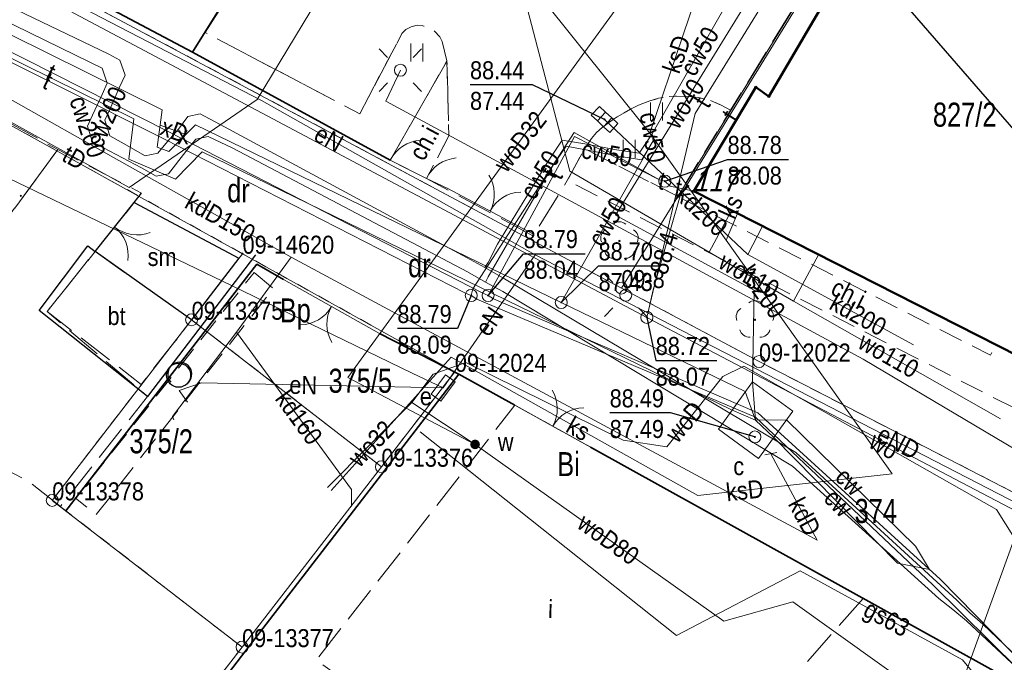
# Model space of a CAD drawing. Header units: metres. Extents: x 5550680 to 5557791, y 5952678 to 5961317.
# Tile 7 of 16: x 5551017 to 5551058, y 5960637 to 5960664. Entities that reach past the tile are written whole.
import ezdxf
from ezdxf import colors
from ezdxf.entities.mleader import LeaderData, LeaderLine
from ezdxf.enums import TextEntityAlignment as Align
from ezdxf.math import Vec2, Vec3

# ---------------------------------------------------------------- set-up
doc = ezdxf.new("R2010")
doc.units = ezdxf.units.M
doc.header["$MEASUREMENT"] = 0
doc.set_wipeout_variables(frame=1)
for name, pattern in [('0.5_0.5', [1, 0.5, -0.5]), ('1.0_0.5', [1.5, 1, -0.5]), ('1.5_0.5', [2, 1.5, -0.5]), ('219-500', [0]), ('otob_500', [0]), ('otof_500', [0])]:
    doc.linetypes.add(name, pattern=pattern)
doc.layers.get('0').update_dxf_attribs({"color": 2, "linetype": 'CONTINUOUS', "lineweight": 5})
for name, color, linetype in [('#PUNKTY', 7, 'CONTINUOUS'), ('202-punkt graniczny', 7, 'CONTINUOUS'), ('202-punkt graniczny-Atr103', 7, 'CONTINUOUS'), ('203-punkt graniczny', 7, 'CONTINUOUS'), ('203-punkt graniczny-Atr103', 7, 'CONTINUOUS'), ('210-oznaczenie konturu użytku gruntowego', 7, 'CONTINUOUS'), ('211-numer działki ewidencyjnej', 7, 'CONTINUOUS'), ('218-kontur użytku gruntowego', 7, 'CONTINUOUS'), ('219-działka ewidencyjna', 7, 'CONTINUOUS'), ('312-budynek ewidencyjny', 7, 'CONTINUOUS'), ('brama', 7, 'CONTINUOUS'), ('chodnik', 7, 'CONTINUOUS'), ('chodnik-Atr17', 7, 'CONTINUOUS'), ('drzewo liściaste', 7, 'CONTINUOUS'), ('furtka', 7, 'CONTINUOUS'), ('komora podziemna', 7, 'CONTINUOUS'), ('kratka ściekowa', 7, 'CONTINUOUS'), ('krawężnik', 7, 'CONTINUOUS'), ('latarnia', 7, 'CONTINUOUS'), ('obszar utwardzony', 7, 'CONTINUOUS'), ('obszar utwardzony-Atr17', 7, 'CONTINUOUS'), ('ogrodzenie trwałe', 7, 'CONTINUOUS'), ('pikieta naturalna', 7, 'CONTINUOUS'), ('przewód ciepłowniczy', 7, 'CONTINUOUS'), ('przewód ciepłowniczy-Atr1', 7, 'CONTINUOUS'), ('przewód elektroenergetyczny podziemny', 7, 'CONTINUOUS'), ('przewód elektroenergetyczny podziemny-Atr1', 7, 'CONTINUOUS'), ('przewód gazowy', 7, 'CONTINUOUS'), ('przewód gazowy-Atr1', 7, 'CONTINUOUS'), ('przewód kanalizacyjny', 7, 'CONTINUOUS'), ('przewód kanalizacyjny-Atr1', 7, 'CONTINUOUS'), ('przewód niezidentyfikowany', 7, 'CONTINUOUS'), ('przewód niezidentyfikowany-Atr1', 7, 'CONTINUOUS'), ('przewód niezidentyfikowany-Atr17', 7, 'CONTINUOUS'), ('przewód telekomunikacyjny podziemny', 7, 'CONTINUOUS'), ('przewód telekomunikacyjny podziemny-Atr1', 7, 'CONTINUOUS'), ('przewód wodociągowy', 7, 'CONTINUOUS'), ('przewód wodociągowy-Atr1', 7, 'CONTINUOUS'), ('Punkt budynku', 7, 'CONTINUOUS'), ('Punkt budynku-Atr103', 7, 'CONTINUOUS'), ('punkt zmiany cech lub źródła danych o położeniu przewodu (sieć kanalizacyjna)', 7, 'CONTINUOUS'), ('rzedna', 7, 'CONTINUOUS'), ('rzedna-Atr2', 7, 'CONTINUOUS'), ('rzedna-Atr3', 7, 'CONTINUOUS'), ('szafa elektroenergetyczna lub kontener', 7, 'CONTINUOUS'), ('szafa elektroenergetyczna lub kontener-Atr17', 7, 'CONTINUOUS'), ('trawnik', 7, 'CONTINUOUS'), ('właz do komory lub kanału - okrągły', 7, 'CONTINUOUS'), ('właz do komory lub kanału - okrągły-Atr17', 7, 'CONTINUOUS'), ('zadrzewienie  zakrzewienie', 7, 'CONTINUOUS'), ('zasuwa lub zawór', 7, 'CONTINUOUS'), ('zasuwa lub zawór-Atr17', 7, 'CONTINUOUS'), ('śmietnik', 7, 'CONTINUOUS'), ('śmietnik-Atr17', 7, 'CONTINUOUS')]:
    doc.layers.add(name, color=color, linetype=linetype)
doc.layers.add('_drenaż', color=6, linetype='1.0_0.5', lineweight=50)
doc.styles.get("Standard").update_dxf_attribs({"font": 'Working1250', "width": 0.75})
doc.linetypes.add('902-500', pattern='A,3.75,0,[1,ksztalty.shx,S=0.5,R=0,X=0,Y=0],3.75', length=7.5)

# ---------------------------------------------------------------- blocks, each defined once
blk = doc.blocks.new('202')
at = {"color": 0, "linetype": 'Continuous', "lineweight": 0}
blk.add_circle((0, 0), 0.25, dxfattribs=at)
blk = doc.blocks.new('203')
at = {"linetype": 'Continuous', "lineweight": 0}
h = blk.add_hatch(color=0, dxfattribs=at)
edge = h.paths.add_edge_path()
edge.add_arc((0, 0), 0.045, 0, 360)
blk = doc.blocks.new('PUNKTBUD')
at = {"color": 0}
blk.add_circle((0, 0), 0.045, dxfattribs=at)
blk = doc.blocks.new('PW01')
at = {"linetype": 'Continuous', "lineweight": 13}
h = blk.add_hatch(color=0, dxfattribs=at)
edge = h.paths.add_edge_path()
edge.add_arc((0, 0), 0.045, 0, 360)
blk = doc.blocks.new('SM01')
at = {"color": 0, "linetype": 'Continuous', "lineweight": 13}
for p, q in [((-0.53, 0.531), (-0.883, 0.884)), ((0.531, 0.531), (0.884, 0.884)), ((-0.53, -0.53), (-0.883, -0.883)), ((0.531, -0.53), (0.884, -0.883))]:
    blk.add_line(p, q, dxfattribs=at)
blk.add_circle((0, 0), 0.25, dxfattribs=at)
blk = doc.blocks.new('US18')
at = {"color": 0, "linetype": 'Continuous', "lineweight": 13}
for p, q in [((-0.5, -0.25), (-0.5, 0.25)), ((-0.5, 0.25), (0.5, 0.25)), ((0.5, -0.25), (0.5, 0.25)), ((-0.5, -0.25), (0.5, -0.25))]:
    blk.add_line(p, q, dxfattribs=at)
blk = doc.blocks.new('US15')
at = {"color": 0, "linetype": 'Continuous', "lineweight": 13}
blk.add_circle((0, 0), 0.25, dxfattribs=at)
blk = doc.blocks.new('US25')
at = {"linetype": 'Continuous', "lineweight": 0}
h = blk.add_hatch(color=0, dxfattribs=at)
edge = h.paths.add_edge_path()
edge.add_arc((0, 0), 0.2, 0, 360)
blk = doc.blocks.new('US05')
at = {"color": 0, "linetype": 'Continuous', "lineweight": 13}
for p, q in [((-0.525, -0.25), (-0.525, 0.25)), ((-0.525, 0.25), (-0.175, 0.25)), ((-0.175, -0.25), (-0.175, 0.25)), ((-0.175, 0.25), (0.175, 0.25)), ((0.175, -0.25), (0.175, 0.25)), ((0.175, 0.25), (0.525, 0.25)), ((0.525, -0.25), (0.525, 0.25)), ((-0.525, -0.25), (-0.175, -0.25)), ((-0.175, -0.25), (0.175, -0.25)), ((0.175, -0.25), (0.525, -0.25))]:
    blk.add_line(p, q, dxfattribs=at)
blk = doc.blocks.new('OP021')
at = {"linetype": 'Continuous', "lineweight": 13}
h = blk.add_hatch(color=0, dxfattribs=at)
edge = h.paths.add_edge_path()
edge.add_arc((0, 0), 0.05, 0, 360)
at = {"color": 0, "linetype": 'Continuous', "lineweight": 13}
for centre, start, end in [((-0.38, 0.124), 121.308, 202.548), ((0, 0.4), 49.272, 130.728), ((0.38, 0.124), 337.452, 58.692), ((-0.235, -0.324), 193.221, 274.871), ((0.235, -0.324), 265.129, 346.779)]:
    blk.add_arc(centre, 0.4, start, end, dxfattribs=at)
blk = doc.blocks.new('US22')
at = {"color": 0, "linetype": 'Continuous', "lineweight": 13}
blk.add_circle((0, 0), 0.25, dxfattribs=at)
blk = doc.blocks.new('XX_01')
at = {"color": 0, "linetype": 'Continuous', "lineweight": 13}
blk.add_line((0, -0.25), (0, 0.25), dxfattribs=at)
blk = doc.blocks.new('OK04')
at = {"color": 0, "linetype": 'Continuous', "lineweight": 0}
blk.add_arc((1.5, 0.001), 1.5, 120, 180, dxfattribs=at)
blk = doc.blocks.new('OK02')
at = {"color": 0, "linetype": 'Continuous', "lineweight": 0}
for centre, start, end in [((-1.5, 0), 0, 60), ((1.5, 0), 120, 180)]:
    blk.add_arc(centre, 1.5, start, end, dxfattribs=at)
blk = doc.blocks.new('TU04')
at = {"color": 0, "linetype": 'Continuous', "lineweight": 13}
for p, q in [((0, 0), (0, 0.75)), ((0.5, 0), (0.5, 0.75))]:
    blk.add_line(p, q, dxfattribs=at)
blk = doc.blocks.new('OTZK1')
at = {"color": 0, "linetype": 'Continuous'}
blk.add_circle((0, 0), 0.5, dxfattribs=at)
blk = doc.blocks.new('OTZK2')
at = {"color": 0, "linetype": 'Continuous'}
blk.add_arc((0, 0), 0.5, 318.85, 221.162, dxfattribs=at)

msp = doc.modelspace()

# ---------------------------------------------------------------- linework, layer by layer
at = {"layer": '218-kontur użytku gruntowego', "color": 252, "linetype": '0.5_0.5', "lineweight": 18, "flags": 128}
for points in [[(5551042.01, 5960652.41), (5551000.77, 5960674.45)], [(5551026.24, 5960653.84), (5550997.35, 5960669.86)], [(5551026.24, 5960653.84), (5551024.12, 5960651.09)], [(5551035.08, 5960648.92), (5551026.24, 5960653.84)], [(5551047.74, 5960649.35), (5551042.01, 5960652.41)], [(5551018.32, 5960643.57), (5551024.12, 5960651.09)], [(5551024.12, 5960651.09), (5551032.02, 5960644.97)], [(5551069.89, 5960637.95), (5551047.74, 5960649.35)], [(5551032.02, 5960644.97), (5551035.08, 5960648.92)], [(5551035.08, 5960648.92), (5551067.82, 5960630.75)], [(5551026.22, 5960637.46), (5551018.32, 5960643.57)], [(5550994.17, 5960595.97), (5551026.22, 5960637.46)]]:
    msp.add_lwpolyline(points, dxfattribs=at)
at = {"layer": '219-działka ewidencyjna', "color": 252, "linetype": '219-500', "lineweight": 18, "flags": 128}
for points in [[(5551000.77, 5960674.45), (5551042.01, 5960652.41)], [(5551026.24, 5960653.84), (5550997.35, 5960669.86)], [(5551042.01, 5960652.41), (5551051.26, 5960667.43)], [(5551026.24, 5960653.84), (5551024.12, 5960651.09)], [(5551035.08, 5960648.92), (5551026.24, 5960653.84)], [(5551047.74, 5960649.35), (5551042.01, 5960652.41)], [(5551024.12, 5960651.09), (5551018.32, 5960643.57)], [(5551032.02, 5960644.97), (5551024.12, 5960651.09)], [(5551069.89, 5960637.95), (5551047.74, 5960649.35)], [(5551035.08, 5960648.92), (5551032.02, 5960644.97)], [(5551067.82, 5960630.75), (5551035.08, 5960648.92)], [(5551032.02, 5960644.97), (5551026.22, 5960637.46)], [(5551026.22, 5960637.46), (5551018.32, 5960643.57)], [(5551026.22, 5960637.46), (5550994.17, 5960595.97)]]:
    msp.add_lwpolyline(points, dxfattribs=at)
at = {"layer": '312-budynek ewidencyjny', "color": 252, "linetype": 'Continuous', "lineweight": 50, "flags": 128}
for points in [[(5551048.15, 5960660.39), (5551052.01, 5960666.97)], [(5551045.02, 5960656.44), (5551047.61, 5960660.77)], [(5551047.61, 5960660.77), (5551048.15, 5960660.39)], [(5551062.75, 5960647.44), (5551045.02, 5960656.44)]]:
    msp.add_lwpolyline(points, dxfattribs=at)
at = {"layer": 'brama', "color": 252, "linetype": 'otob_500', "lineweight": 18, "flags": 128}
for points in [[(5551034.79, 5960656.55), (5551038.3, 5960654.68)], [(5551021.73, 5960655.97), (5551020.1, 5960653.93)], [(5551031.94, 5960650.52), (5551027.94, 5960652.77)], [(5551037.58, 5960647.53), (5551040.73, 5960645.78)]]:
    msp.add_lwpolyline(points, dxfattribs=at)
at = {"layer": 'chodnik', "color": 252, "linetype": '1.0_0.5', "lineweight": 18, "flags": 128}
for points in [[(5551034.75, 5960661.87), (5551034.83, 5960658.75), (5551033.9, 5960656.97), (5551032.39, 5960657.74)], [(5551057.59, 5960650.06), (5551062.22, 5960647.71), (5551061.32, 5960645.91), (5551039.76, 5960656.89), (5551040.48, 5960658.21), (5551044.35, 5960656.23), (5551057.38, 5960649.61)]]:
    msp.add_lwpolyline(points, close=True, dxfattribs=at)
at = {"layer": 'furtka', "color": 252, "linetype": 'otof_500', "lineweight": 18, "flags": 128}
for points in [[(5551032.39, 5960657.74), (5551033.9, 5960656.97)], [(5551033.9, 5960656.97), (5551034.79, 5960656.55)]]:
    msp.add_lwpolyline(points, dxfattribs=at)
at = {"layer": 'komora podziemna', "color": 252, "linetype": 'Continuous', "lineweight": 18, "flags": 128}
msp.add_lwpolyline([(5551046.05, 5960646.53), (5551047.47, 5960648.5), (5551049.15, 5960647.29), (5551047.72, 5960645.32)], close=True, dxfattribs=at)
at = {"layer": 'krawężnik', "color": 252, "linetype": 'Continuous', "lineweight": 25, "flags": 128}
msp.add_lwpolyline([(5551026.78, 5960653.79), (5551022.29, 5960647.9), (5551017.77, 5960651.47), (5551019.8, 5960654.17), (5551020.1, 5960653.93), (5551021.73, 5960655.97), (5551022.03, 5960656.36)], dxfattribs=at)
at = {"layer": 'obszar utwardzony', "color": 252, "linetype": '1.5_0.5', "lineweight": 18, "flags": 128}
for points in [[(5551047.93, 5960669.44), (5551051.26, 5960667.43), (5551046.55, 5960659.82), (5551046.17, 5960660.03), (5551045.71, 5960660.22), (5551045.23, 5960660.34), (5551044.8, 5960660.38), (5551044.3, 5960660.4), (5551043.99, 5960660.38), (5551043.56, 5960660.31), (5551043.2, 5960660.21), (5551042.72, 5960660.02), (5551042.39, 5960659.86), (5551041.84, 5960659.54), (5551041.62, 5960659.4), (5551041.21, 5960659.1), (5551040.97, 5960658.88), (5551040.76, 5960658.64), (5551040.48, 5960658.21), (5551039.76, 5960656.89), (5551038.34, 5960654.58), (5551033.9, 5960656.97), (5551034.83, 5960658.75), (5551034.75, 5960661.87), (5551034.55, 5960662.67), (5551034.45, 5960662.87), (5551034.23, 5960663.11), (5551034.04, 5960663.23), (5551033.74, 5960663.33), (5551033.51, 5960663.35), (5551033.26, 5960663.29), (5551033.04, 5960663.17), (5551032.88, 5960663.02), (5551031.12, 5960659.66), (5551024.69, 5960663.05), (5551028.71, 5960669.45), (5551030.19, 5960671.86), (5551031.08, 5960673.26), (5551032.82, 5960672.2), (5551033.46, 5960671.96), (5551033.75, 5960671.96), (5551034.04, 5960672.04), (5551034.29, 5960672.16), (5551034.57, 5960672.43), (5551036.06, 5960675), (5551036.76, 5960676.03), (5551044.58, 5960671.4), (5551043.95, 5960670.23), (5551047.21, 5960668.24)], [(5551000.64, 5960668.09), (5551018.55, 5960658.18), (5551014.89, 5960653.2), (5551011.68, 5960655.53), (5550998.5, 5960665.25)], [(5551018.66, 5960643.32), (5551017.35, 5960644.35), (5551016.18, 5960644.96), (5551015.16, 5960645.01), (5551014.97, 5960644.82), (5551006.09, 5960632.98), (5551004.37, 5960630.7), (5551004.18, 5960630.24), (5551004.48, 5960629.52), (5551005.1, 5960628.84), (5551005.57, 5960628.42), (5551007.59, 5960626.9), (5550970.8, 5960578.45), (5550968.12, 5960580.46), (5550966.61, 5960580.88), (5550965.52, 5960580.7), (5550964.73, 5960580), (5550960.82, 5960574.77), (5550960.42, 5960573.62), (5550959.92, 5960572.55), (5550953.7, 5960575.35), (5550957.04, 5960577.06), (5550958.18, 5960578.1), (5550961.34, 5960582.43), (5550965.35, 5960587.62), (5550970.22, 5960594.1), (5550971.51, 5960595.86), (5550972.18, 5960596.72), (5550982.53, 5960610.38), (5550983.7, 5960611.98), (5550984.36, 5960612.86), (5550994.67, 5960626.58), (5550995.99, 5960628.28), (5550996.22, 5960628.51), (5550996.62, 5960629.11), (5550996.9, 5960629.45), (5551007.25, 5960643.1), (5551008.52, 5960644.76), (5551009.24, 5960645.65), (5551011.48, 5960648.61), (5551012.35, 5960649.75), (5551014.89, 5960653.2), (5551018.55, 5960658.18), (5551022.03, 5960656.36), (5551021.73, 5960655.97), (5551020.1, 5960653.93), (5551018.1, 5960651.43), (5551022.29, 5960647.9)], [(5551020.1, 5960653.93), (5551024.12, 5960651.09), (5551022.02, 5960648.4), (5551018.1, 5960651.43)], [(5551052.07, 5960639.49), (5551048.83, 5960635.81), (5551042.31, 5960626.76), (5551039.18, 5960629.29), (5551033.37, 5960633.9), (5551026.09, 5960628.09), (5551020.21, 5960620.41), (5551016.43, 5960615.79), (5551021.93, 5960611.4), (5551024.49, 5960609.51), (5551012, 5960592.68), (5551014.87, 5960587.94), (5551002.85, 5960597.47), (5551015.87, 5960614.34), (5551014.47, 5960615.42), (5551019.36, 5960621.69), (5551024.91, 5960629.19), (5551032.31, 5960634.79), (5551029.31, 5960636.92), (5551037.58, 5960647.53), (5551040.73, 5960645.78)]]:
    msp.add_lwpolyline(points, close=True, dxfattribs=at)
at = {"layer": 'ogrodzenie trwałe', "color": 252, "linetype": '902-500', "lineweight": 35, "flags": 128}
for points in [[(5551024.15, 5960662.23), (5551017.52, 5960665.75), (5551006.03, 5960671.93), (5551000.42, 5960674.91), (5551001.82, 5960677.03), (5551006.36, 5960684.44), (5551010.69, 5960691.71)], [(5551031.08, 5960673.26), (5551026.14, 5960665.42), (5551024.15, 5960662.23)], [(5551024.15, 5960662.23), (5551032.39, 5960657.74)], [(5551027.94, 5960652.77), (5551026.84, 5960653.4), (5551018.88, 5960643.14)], [(5551031.94, 5960650.52), (5551035.24, 5960648.83)], [(5551037.58, 5960647.53), (5551035.24, 5960648.83), (5551026.2, 5960637.08), (5551021.04, 5960630.34), (5551018.3, 5960626.85), (5551011.14, 5960617.57)], [(5551078.08, 5960624.67), (5551067.82, 5960630.75), (5551040.73, 5960645.78)]]:
    msp.add_lwpolyline(points, dxfattribs=at)
at = {"layer": 'przewód ciepłowniczy', "color": 252, "linetype": 'Continuous', "lineweight": 18, "flags": 128}
for points in [[(5551047.6, 5960646.91), (5551046.56, 5960647.35), (5551024.56, 5960658.08), (5551023.45, 5960656.94), (5551021.51, 5960657.78), (5551021.71, 5960659.45), (5550995.62, 5960672.35), (5550980.38, 5960679.81), (5550973.39, 5960683.39), (5550973.17, 5960684.2)], [(5550973.17, 5960684.2), (5550973.85, 5960684.15), (5551022.9, 5960659.83), (5551022.69, 5960658.28), (5551023.17, 5960658.1), (5551024.28, 5960659.21), (5551039.51, 5960651.81), (5551047.16, 5960648.1), (5551047.6, 5960646.91)], [(5551049, 5960668.79), (5551043.29, 5960658.83)], [(5551061.19, 5960634.47), (5551057.06, 5960638.41), (5551056.51, 5960638.89), (5551055.97, 5960639.41), (5551049.27, 5960645.56), (5551037.08, 5960652.84), (5551036.33, 5960653.26), (5551035.56, 5960653.68), (5551025.49, 5960659.12), (5551024.48, 5960659.66), (5551023.96, 5960659.55), (5551023.58, 5960659.03), (5551023.12, 5960658.51), (5551022.71, 5960658.02), (5551022.19, 5960657.91), (5551021.18, 5960658.48), (5551020.71, 5960658.75), (5551020.51, 5960659.4), (5551020.71, 5960659.85), (5551021.11, 5960660.75), (5551021.35, 5960661.27), (5551021.13, 5960661.9), (5551020.68, 5960662.15), (5551009.85, 5960667.35)], [(5551009.11, 5960667.09), (5551019.91, 5960661.8), (5551020.39, 5960661.57), (5551020.61, 5960660.94), (5551020.4, 5960660.47), (5551020, 5960659.61), (5551019.78, 5960659.15), (5551020, 5960658.49), (5551020.45, 5960658.25), (5551022.03, 5960657.41), (5551022.64, 5960657.07), (5551023.16, 5960657.17), (5551023.88, 5960658.09), (5551024.3, 5960658.61), (5551024.81, 5960658.72), (5551025.83, 5960658.24), (5551035.61, 5960653.08), (5551036.36, 5960652.66), (5551037.08, 5960652.26), (5551049.14, 5960645), (5551055.23, 5960639.49), (5551055.81, 5960639.02), (5551056.38, 5960638.55), (5551060.76, 5960634.46)], [(5551043.29, 5960658.83), (5551042.75, 5960658.02), (5551041.8, 5960658.17), (5551040.49, 5960658.41), (5551039.54, 5960658.57), (5551038.99, 5960657.74), (5551036.86, 5960654.24), (5551036.46, 5960653.47), (5551036.33, 5960653.26)], [(5551036.36, 5960652.66), (5551036.47, 5960652.88), (5551036.92, 5960653.67), (5551039.14, 5960657.49), (5551039.71, 5960658.32), (5551040.68, 5960658.14), (5551041.8, 5960657.92), (5551042.86, 5960657.75), (5551043.34, 5960658.54)], [(5551043.34, 5960658.54), (5551039.51, 5960651.81)], [(5551043.29, 5960658.83), (5551043.34, 5960658.54)], [(5551047.6, 5960646.91), (5551048.89, 5960646.93), (5551054.25, 5960641.66), (5551054.83, 5960640.69)], [(5551047.6, 5960646.91), (5551048.36, 5960646.19), (5551053.5, 5960640.96), (5551054.83, 5960640.69)]]:
    msp.add_lwpolyline(points, dxfattribs=at)
at = {"layer": 'przewód elektroenergetyczny podziemny', "color": 252, "linetype": 'Continuous', "lineweight": 18, "flags": 128}
for points in [[(5551032.81, 5960661.48), (5551032.2, 5960660.19), (5551052.08, 5960649.45), (5551067.37, 5960640.37), (5551075.31, 5960635.66), (5551079.81, 5960642.66), (5551088.79, 5960658.04), (5551089.95, 5960659.03), (5551091.32, 5960661.27), (5551096.88, 5960658.14), (5551104.04, 5960670.48), (5551102.53, 5960677.03), (5551099.83, 5960687.39), (5551094.68, 5960690.58)], [(5550986.92, 5960674.34), (5550994.47, 5960668.78), (5550997.26, 5960666.82), (5551000.69, 5960665.64), (5551006.52, 5960662.14), (5551010.94, 5960659.65), (5551025.78, 5960652.51), (5551033.3, 5960648.87), (5551034.59, 5960648.25)], [(5551038.42, 5960653.8), (5551027.03, 5960660.22), (5551017.62, 5960665.1), (5551000.64, 5960674.22)], [(5551038.42, 5960653.8), (5551034.59, 5960648.25)], [(5551038.42, 5960653.8), (5551068.23, 5960638.41), (5551068.72, 5960638.32)], [(5551023.95, 5960647.66), (5551023.6, 5960648.15), (5551024.53, 5960648.46), (5551034.59, 5960648.25)]]:
    msp.add_lwpolyline(points, dxfattribs=at)
at = {"layer": 'przewód gazowy', "color": 252, "linetype": 'Continuous', "lineweight": 18, "flags": 128}
msp.add_lwpolyline([(5551033.64, 5960646.43), (5551044.31, 5960637.95), (5551049.45, 5960640.64), (5551056.21, 5960636.93), (5551061.42, 5960630.64)], dxfattribs=at)
at = {"layer": 'przewód kanalizacyjny', "color": 252, "linetype": 'Continuous', "lineweight": 18, "flags": 128}
for points in [[(5551050.16, 5960641.92), (5551049.7, 5960642.16), (5551028.26, 5960653.7), (5551020.87, 5960657.84), (5551004.14, 5960667.29), (5551003.88, 5960667.45)], [(5551043.2, 5960658.86), (5551045.94, 5960666.98)], [(5551053.28, 5960644.67), (5551046.37, 5960654.4), (5551043.2, 5960658.86), (5551037.09, 5960666.49)], [(5551047.27, 5960653.81), (5551041.31, 5960659.43)], [(5551046.84, 5960655.51), (5551046.37, 5960654.4)], [(5551047.88, 5960654.99), (5551047.27, 5960653.81)], [(5551025.99, 5960650.58), (5551028.26, 5960653.7)], [(5551054.17, 5960650.04), (5551047.27, 5960653.81)], [(5551023.38, 5960646.92), (5551023.32, 5960647.06), (5551025.99, 5960650.58)], [(5551030.78, 5960643.32), (5551030.78, 5960644.02), (5551025.99, 5960650.58)], [(5551029.93, 5960643.98), (5551034.93, 5960649.53), (5551045.19, 5960643.77)], [(5551050.16, 5960641.92), (5551048.23, 5960645.51)], [(5551053.28, 5960644.67), (5551045.19, 5960643.77)]]:
    msp.add_lwpolyline(points, dxfattribs=at)
at = {"layer": 'przewód niezidentyfikowany', "color": 252, "linetype": 'Continuous', "lineweight": 18, "flags": 128}
msp.add_lwpolyline([(5551022.81, 5960659.19), (5551023.88, 5960658.81)], dxfattribs=at)
at = {"layer": 'przewód telekomunikacyjny podziemny', "color": 252, "linetype": 'Continuous', "lineweight": 18, "flags": 128}
for points in [[(5551036.66, 5960676.49), (5551026.85, 5960660.26), (5551021.52, 5960656.59), (5551007.41, 5960664.39), (5550994.89, 5960671.07), (5550994.59, 5960671.21)], [(5551043.07, 5960651.19), (5551004.78, 5960671.53), (5551003.8, 5960670.31), (5550992.22, 5960662.94), (5550990.02, 5960663.09)], [(5551000.24, 5960670.78), (5551000.4, 5960670.36), (5551001.6, 5960669.83), (5551023.17, 5960658.91), (5551036.21, 5960652.21), (5551036.46, 5960652.1)], [(5551035.76, 5960652.1), (5551035.52, 5960652.2), (5551022.99, 5960658.61), (5551001.4, 5960669.45), (5551000.73, 5960669.79), (5551000.45, 5960669.86)], [(5551043.07, 5960651.19), (5551045.08, 5960659.68), (5551050.24, 5960668.04)], [(5551043.07, 5960651.19), (5551043.13, 5960651.42), (5551043.34, 5960652.33), (5551044.46, 5960656.25), (5551050.4, 5960665.9), (5551051.52, 5960667.27)], [(5551043.59, 5960656.91), (5551040.04, 5960658.89), (5551035.83, 5960652.38), (5551035.76, 5960652.1)], [(5551036.46, 5960652.1), (5551036.6, 5960652.35), (5551040.06, 5960658.72), (5551043.59, 5960656.91)], [(5551043.59, 5960656.91), (5551043.82, 5960656.86)], [(5551043.82, 5960656.86), (5551044.04, 5960656.65), (5551045.02, 5960656.44)], [(5551035.76, 5960652.1), (5551035.99, 5960651.95), (5551047.6, 5960647.03), (5551054.98, 5960640.05), (5551060.92, 5960634.19), (5551078.31, 5960616.31), (5551078.52, 5960616.18)], [(5551080.36, 5960617.02), (5551080.16, 5960617.12), (5551078.36, 5960617.36), (5551061.12, 5960634.34), (5551055.28, 5960640.29), (5551047.69, 5960647.21), (5551036.68, 5960651.96), (5551036.46, 5960652.1)], [(5551043.07, 5960651.19), (5551069.85, 5960637.14), (5551086.83, 5960626.3)]]:
    msp.add_lwpolyline(points, dxfattribs=at)
at = {"layer": 'przewód wodociągowy', "color": 252, "linetype": 'Continuous', "lineweight": 18, "flags": 128}
for points in [[(5551005.8, 5960684.66), (5551009.3, 5960682.26), (5551028.75, 5960669.35), (5551029.74, 5960668.95), (5551038.12, 5960663.97), (5551039.86, 5960657.27), (5551045.67, 5960653.91)], [(5551046.38, 5960670.37), (5551030.62, 5960648.69), (5551035.92, 5960645.9)], [(5551049.72, 5960668.36), (5551041.77, 5960655.45), (5551047.54, 5960652.32)], [(5551046.59, 5960655.64), (5551045.67, 5960653.91)], [(5551045.67, 5960653.91), (5551049.18, 5960651.87)], [(5551049.18, 5960651.87), (5551050.22, 5960653.8)], [(5551047.6, 5960646.91), (5551047.47, 5960648.5), (5551047.54, 5960652.32)], [(5551049.18, 5960651.87), (5551057.79, 5960646.96)], [(5551033.29, 5960647.65), (5551034.17, 5960648.82), (5551035.53, 5960649.31), (5551042.08, 5960646.08), (5551043.9, 5960645.8), (5551046.24, 5960648.73), (5551047.11, 5960649.16)], [(5551047.11, 5960649.16), (5551057.62, 5960643.19), (5551058.37, 5960642), (5551054.6, 5960631.58)], [(5551029.78, 5960644.1), (5551033.29, 5960647.65)], [(5551033.29, 5960647.65), (5551035.92, 5960645.9)], [(5551035.92, 5960645.9), (5551046.27, 5960638.54), (5551049.15, 5960639.34), (5551056.65, 5960633.97), (5551054.82, 5960631.42)]]:
    msp.add_lwpolyline(points, dxfattribs=at)
at = {"layer": 'rzedna-Atr2', "color": 252, "flags": 128}
for points in [[(5551041.31, 5960659.43), (5551038.31, 5960660.87), (5551035.709, 5960660.87)], [(5551043.82, 5960656.86), (5551046.43, 5960657.76), (5551048.967, 5960657.76)], [(5551036.46, 5960652.1), (5551037.94, 5960653.84), (5551040.504, 5960653.84)], [(5551039.51, 5960651.81), (5551041.06, 5960653.33), (5551043.629, 5960653.33)], [(5551035.76, 5960652.1), (5551035.19, 5960650.72), (5551032.685, 5960650.72)], [(5551043.07, 5960651.19), (5551043.44, 5960649.39), (5551045.977, 5960649.39)], [(5551047.57, 5960646.21), (5551044.06, 5960647.21), (5551041.523, 5960647.21)]]:
    msp.add_lwpolyline(points, dxfattribs=at)
at = {"layer": 'trawnik', "color": 252, "linetype": '1.0_0.5', "lineweight": 18, "flags": 128}
for points in [[(5551034.55, 5960662.67), (5551034.75, 5960661.87), (5551032.39, 5960657.74), (5551024.15, 5960662.23), (5551024.69, 5960663.05), (5551031.12, 5960659.66), (5551032.88, 5960663.02), (5551033.04, 5960663.17), (5551033.26, 5960663.29), (5551033.51, 5960663.35), (5551033.74, 5960663.33), (5551034.04, 5960663.23), (5551034.23, 5960663.11), (5551034.45, 5960662.87)], [(5551046.17, 5960660.03), (5551046.55, 5960659.82), (5551044.35, 5960656.23), (5551040.48, 5960658.21), (5551040.76, 5960658.64), (5551040.97, 5960658.88), (5551041.21, 5960659.1), (5551041.62, 5960659.4), (5551041.84, 5960659.54), (5551042.39, 5960659.86), (5551042.72, 5960660.02), (5551043.2, 5960660.21), (5551043.56, 5960660.31), (5551043.99, 5960660.38), (5551044.3, 5960660.4), (5551044.8, 5960660.38), (5551045.23, 5960660.34), (5551045.71, 5960660.22)]]:
    msp.add_lwpolyline(points, close=True, dxfattribs=at)
at = {"layer": 'zadrzewienie  zakrzewienie', "color": 252, "linetype": '1.0_0.5', "lineweight": 18, "flags": 128}
msp.add_lwpolyline([(5551026.72, 5960653.06), (5551027.52, 5960652.39), (5551020.15, 5960642.98), (5551019.29, 5960643.66)], close=True, dxfattribs=at)
at = {"layer": 'śmietnik', "color": 252, "linetype": 'Continuous', "lineweight": 25, "flags": 128}
msp.add_lwpolyline([(5551021.73, 5960655.97), (5551026.09, 5960653.65), (5551024.12, 5960651.09), (5551020.1, 5960653.93)], close=True, dxfattribs=at)

# ---------------------------------------------------------------- block references
at = {"layer": '202-punkt graniczny', "color": 252, "linetype": 'Continuous', "lineweight": 18}
for p in [(5551042.01, 5960652.41), (5551024.12, 5960651.09), (5551047.74, 5960649.35), (5551032.02, 5960644.97), (5551018.32, 5960643.57), (5551026.22, 5960637.46)]:
    msp.add_blockref('202', p, dxfattribs=at)
at = {"layer": '203-punkt graniczny', "color": 252, "linetype": 'Continuous', "lineweight": 18}
for p in [(5551026.24, 5960653.84), (5551035.08, 5960648.92)]:
    msp.add_blockref('203', p, dxfattribs=at)
at = {"layer": 'brama', "color": 252, "linetype": 'Continuous', "lineweight": 18}
for p, rotation in [((5551036.545, 5960655.615), 331.953), ((5551020.915, 5960654.95), 231.374), ((5551029.94, 5960651.645), 150.642), ((5551039.155, 5960646.655), 330.945)]:
    msp.add_blockref('OK02', p, dxfattribs=dict(at, rotation=rotation))
at = {"layer": 'drzewo liściaste', "color": 252, "linetype": 'Continuous', "lineweight": 18}
for p in [(5551041.93, 5960654.37), (5551047.57, 5960651.09)]:
    msp.add_blockref('OP021', p, dxfattribs=at)
at = {"layer": 'furtka', "color": 252, "linetype": 'Continuous', "lineweight": 18}
for p, rotation in [((5551032.39, 5960657.74), 332.981), ((5551033.9, 5960656.97), 334.737)]:
    msp.add_blockref('OK04', p, dxfattribs=dict(at, rotation=rotation))
at = {"layer": 'komora podziemna', "color": 252, "linetype": 'Continuous', "lineweight": 18}
for p in [(5551043.82, 5960656.86), (5551035.76, 5960652.1), (5551036.46, 5960652.1), (5551039.51, 5960651.81)]:
    msp.add_blockref('US15', p, dxfattribs=at)
at = {"layer": 'komora podziemna', "color": 252, "linetype": 'Continuous', "lineweight": 18, "rotation": 333.4349999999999}
msp.add_blockref('US15', (5551043.07, 5960651.19), dxfattribs=at)
at = {"layer": 'kratka ściekowa', "color": 252, "linetype": 'Continuous', "lineweight": 18, "rotation": 317.2020000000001}
msp.add_blockref('US05', (5551041.31, 5960659.43), dxfattribs=at)
at = {"layer": 'latarnia', "color": 252, "linetype": 'Continuous', "lineweight": 18}
for p in [(5551032.81, 5960661.48), (5551042.19, 5960652.11)]:
    msp.add_blockref('SM01', p, dxfattribs=at)
at = {"layer": 'pikieta naturalna', "color": 252, "linetype": 'Continuous', "lineweight": 13}
msp.add_blockref('PW01', (5551017.01, 5960656.25), dxfattribs=at)
at = {"layer": 'Punkt budynku', "color": 252, "linetype": 'Continuous', "lineweight": 18}
for p in [(5551047.61, 5960660.77), (5551048.15, 5960660.39), (5551045.02, 5960656.44)]:
    msp.add_blockref('PUNKTBUD', p, dxfattribs=at)
at = {"layer": 'punkt zmiany cech lub źródła danych o położeniu przewodu (sieć kanalizacyjna)', "color": 252, "linetype": 'Continuous', "lineweight": 18, "rotation": 101.197}
msp.add_blockref('XX_01', (5551048.23, 5960645.51), dxfattribs=at)
at = {"layer": 'rzedna', "color": 252, "linetype": 'Continuous', "lineweight": 18, "rotation": 317.2020000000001}
msp.add_blockref('PW01', (5551041.31, 5960659.43), dxfattribs=at)
at = {"layer": 'rzedna', "color": 252, "linetype": 'Continuous', "lineweight": 18}
for p in [(5551043.82, 5960656.86), (5551035.76, 5960652.1), (5551036.46, 5960652.1), (5551039.51, 5960651.81), (5551043.07, 5960651.19), (5551043.13, 5960651.42), (5551047.57, 5960646.21)]:
    msp.add_blockref('PW01', p, dxfattribs=at)
at = {"layer": 'szafa elektroenergetyczna lub kontener', "color": 252, "linetype": 'Continuous', "lineweight": 18, "rotation": 53.39300000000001}
msp.add_blockref('US18', (5551034.59, 5960648.25), dxfattribs=at)
at = {"layer": 'trawnik', "color": 252, "linetype": 'Continuous', "lineweight": 18}
for p in [(5551033.249, 5960661.839), (5551043.225, 5960659.391), (5551042.079, 5960657.829)]:
    msp.add_blockref('TU04', p, dxfattribs=at)
at = {"layer": 'właz do komory lub kanału - okrągły', "color": 252, "linetype": 'Continuous', "lineweight": 18}
msp.add_blockref('US22', (5551047.57, 5960646.21), dxfattribs=at)
at = {"layer": 'zadrzewienie  zakrzewienie', "color": 252, "linetype": 'Continuous', "lineweight": 18}
for name, p in [('OTZK2', (5551023.625, 5960648.823)), ('OTZK2', (5551023.625, 5960648.823)), ('OTZK1', (5551023.58, 5960648.78)), ('OTZK1', (5551023.58, 5960648.78))]:
    msp.add_blockref(name, p, dxfattribs=at)
at = {"layer": 'zasuwa lub zawór', "color": 252, "linetype": 'Continuous', "lineweight": 18}
msp.add_blockref('US25', (5551035.92, 5960645.9), dxfattribs=at)

# ---------------------------------------------------------------- texts
at = {"layer": '202-punkt graniczny-Atr103', "color": 252, "width": 0.9}
for s, p in [('09-8', (5551042.01, 5960652.41)), ('09-13375', (5551024.12, 5960651.09)), ('09-12022', (5551047.74, 5960649.35)), ('09-13376', (5551032.02, 5960644.97)), ('09-13378', (5551018.32, 5960643.57)), ('09-13377', (5551026.22, 5960637.46))]:
    msp.add_text(s, height=0.75, dxfattribs=at).set_placement(p)
at = {"layer": '203-punkt graniczny-Atr103', "color": 252, "width": 0.9}
for s, p in [('09-14620', (5551026.24, 5960653.84)), ('09-12024', (5551035.08, 5960648.92))]:
    msp.add_text(s, height=0.75, dxfattribs=at).set_placement(p)
at = {"layer": '210-oznaczenie konturu użytku gruntowego', "color": 252, "linetype": 'Continuous', "lineweight": 18, "width": 0.79}
for s, p in [('dr', (5551025.6, 5960655.98)), ('dr', (5551033.13, 5960652.86)), ('Bp', (5551027.79, 5960650.98)), ('Bi', (5551039.34, 5960644.58))]:
    msp.add_text(s, height=1, dxfattribs=at).set_placement(p)
at = {"layer": '211-numer działki ewidencyjnej', "color": 252, "linetype": 'Continuous', "lineweight": 18, "width": 0.79}
msp.add_text('827/2', height=1, dxfattribs=at).set_placement((5551054.98, 5960659.13))
for s, p in [('375/5', (5551029.82, 5960649.05)), ('375/2', (5551021.53, 5960646.53)), ('374', (5551051.72, 5960643.63))]:
    msp.add_text(s, height=1, dxfattribs=at).set_placement(p, align=Align.TOP_LEFT)
at = {"layer": 'chodnik-Atr17', "color": 252, "width": 0.9}
msp.add_text('ch.i', height=0.75, rotation=61.896, dxfattribs=at).set_placement((5551033.79, 5960658.45), align=Align.MIDDLE_CENTER)
msp.add_text('ch.i', height=0.75, rotation=-26.933, dxfattribs=at).set_placement((5551051.01, 5960652.85), align=Align.TOP_LEFT)
at = {"layer": 'obszar utwardzony-Atr17', "color": 252, "width": 0.9}
msp.add_text('bt', height=0.75, dxfattribs=at).set_placement((5551020.62, 5960650.87))
msp.add_text('i', height=0.75, rotation=358.173, dxfattribs=at).set_placement((5551039.06, 5960639.05), align=Align.MIDDLE_CENTER)
at = {"layer": 'przewód ciepłowniczy-Atr1', "color": 252, "width": 0.9}
for s, rotation, p in [('cw50', 60.174, (5551045.261, 5960662.268)), ('cw200', 66.037, (5551020.569, 5960659.532)), ('cw200', 288.434, (5551019.789, 5960659.123)), ('cw50', 279.782, (5551043.315, 5960658.685)), ('cw50', 60.356, (5551041.425, 5960655.175)), ('cw', -44.515, (5551051.513, 5960644.351)), ('cw', -45.497, (5551051.039, 5960643.464))]:
    msp.add_text(s, height=0.75, rotation=rotation, dxfattribs=at).set_placement(p, align=Align.MIDDLE_CENTER)
for rotation, p in [(58.677, (5551038.07, 5960656.23)), (-10.513, (5551040.37, 5960658.2))]:
    msp.add_text('cw50', height=0.75, rotation=rotation, dxfattribs=at).set_placement(p, align=Align.MIDDLE_LEFT)
at = {"layer": 'przewód elektroenergetyczny podziemny-Atr1', "color": 252, "width": 0.9}
msp.add_text('eN', height=0.75, rotation=-29.408, dxfattribs=at).set_placement((5551029.33, 5960658.92), align=Align.MIDDLE_LEFT)
for s, rotation, p in [('eN', 55.391, (5551036.503, 5960651.023)), ('eN', -1.196, (5551028.769, 5960648.372)), ('eND', -27.306, (5551053.546, 5960645.991))]:
    msp.add_text(s, height=0.75, rotation=rotation, dxfattribs=at).set_placement(p, align=Align.MIDDLE_CENTER)
at = {"layer": 'przewód gazowy-Atr1', "color": 252, "width": 0.9}
msp.add_text('gs63', height=0.75, rotation=331.241, dxfattribs=at).set_placement((5551052.2, 5960639.13), align=Align.MIDDLE_LEFT)
at = {"layer": 'przewód kanalizacyjny-Atr1', "color": 252, "width": 0.9}
for s, rotation, p in [('ksD', 71.354, (5551044.06, 5960661.41)), ('kd200', -43.318, (5551044.46, 5960656.46)), ('kdD150', -29.258, (5551023.96, 5960656.11)), ('ks200', -54.618, (5551047.189, 5960653.247)), ('kd200', 331.348, (5551050.79, 5960651.89)), ('ks', 330.689, (5551039.83, 5960646.78)), ('ksD', 6.348, (5551046.37, 5960643.9)), ('kdD', -61.737, (5551049.26, 5960643.6))]:
    msp.add_text(s, height=0.75, rotation=rotation, dxfattribs=at).set_placement(p, align=Align.MIDDLE_LEFT)
msp.add_text('ks', height=0.75, rotation=65.556, dxfattribs=at).set_placement((5551046.72, 5960655.23))
msp.add_text('kd160', height=0.75, rotation=-53.864, dxfattribs=at).set_placement((5551028.588, 5960647.021), align=Align.MIDDLE_CENTER)
at = {"layer": 'przewód niezidentyfikowany-Atr1', "color": 252, "width": 0.9}
msp.add_text('xD', height=0.75, rotation=-19.552, dxfattribs=at).set_placement((5551022.88, 5960659.16), align=Align.MIDDLE_LEFT)
at = {"layer": 'przewód niezidentyfikowany-Atr17', "color": 252, "width": 0.9}
msp.add_text('x', height=0.75, dxfattribs=at).set_placement((5551023.53, 5960659.15), align=Align.TOP_LEFT)
at = {"layer": 'przewód telekomunikacyjny podziemny-Atr1', "color": 252, "width": 0.9}
for s, rotation, p in [('t', -26.851, (5551018.261, 5960661.395)), ('t', -26.66, (5551018.136, 5960661.047)), ('t', 58.316, (5551045.369, 5960660.148)), ('t', 58.386, (5551046.518, 5960659.594)), ('tD', -28.934, (5551019.241, 5960657.85)), ('t', 57.11, (5551038.96, 5960657.22)), ('t', 61.49, (5551039.208, 5960657.152)), ('t', 347.735, (5551043.705, 5960656.885)), ('t', -12.095, (5551044.381, 5960656.577))]:
    msp.add_text(s, height=0.75, rotation=rotation, dxfattribs=at).set_placement(p, align=Align.MIDDLE_CENTER)
at = {"layer": 'przewód wodociągowy-Atr1', "color": 252, "width": 0.9}
for s, rotation, p in [('wo40', 58.375, (5551044.06, 5960659.17)), ('wo110', 329.835, (5551046.18, 5960653.61)), ('wo110', 330.305, (5551051.98, 5960650.27)), ('wo32', 45.328, (5551030.835, 5960645.166)), ('wo', 330.402, (5551052.44, 5960646.13))]:
    msp.add_text(s, height=0.75, rotation=rotation, dxfattribs=at).set_placement(p, align=Align.MIDDLE_LEFT)
for s, rotation, p in [('woD32', 412.364, (5551037.79, 5960658.51)), ('woD', 49.637, (5551044.64, 5960646.84)), ('woD80', -35.417, (5551041.471, 5960641.953))]:
    msp.add_text(s, height=0.75, rotation=rotation, dxfattribs=at).set_placement(p, align=Align.MIDDLE_CENTER)
at = {"layer": 'Punkt budynku-Atr103', "color": 252, "oblique": 15, "width": 0.9}
msp.add_text('117', height=0.9, dxfattribs=at).set_placement((5551045.02, 5960656.44))
at = {"layer": 'rzedna-Atr2', "color": 252, "width": 0.9}
for s, p in [('88.44', (5551035.709, 5960660.878)), ('88.78', (5551046.43, 5960657.768)), ('88.79', (5551037.94, 5960653.848)), ('88.70', (5551041.06, 5960653.337)), ('88.79', (5551032.685, 5960650.728)), ('88.72', (5551043.44, 5960649.398)), ('88.49', (5551041.523, 5960647.218))]:
    msp.add_text(s, height=0.75, dxfattribs=at).set_placement(p, align=Align.BOTTOM_LEFT)
msp.add_text('88.4', height=0.75, rotation=74.055, dxfattribs=at).set_placement((5551043.54, 5960653.02), align=Align.MIDDLE_LEFT)
at = {"layer": 'rzedna-Atr3', "color": 252, "width": 0.9}
for s, p in [('87.44', (5551035.709, 5960659.603)), ('88.08', (5551046.43, 5960656.493)), ('88.04', (5551037.94, 5960652.572)), ('87.43', (5551041.06, 5960652.062)), ('88.09', (5551032.685, 5960649.452)), ('88.07', (5551043.44, 5960648.123)), ('87.49', (5551041.523, 5960645.942))]:
    msp.add_text(s, height=0.75, dxfattribs=at).set_placement(p, align=Align.BOTTOM_LEFT)
at = {"layer": 'szafa elektroenergetyczna lub kontener-Atr17', "color": 252, "width": 0.9}
msp.add_text('e', height=0.75, dxfattribs=at).set_placement((5551033.62, 5960647.53))
at = {"layer": 'właz do komory lub kanału - okrągły-Atr17', "color": 252, "width": 0.9}
msp.add_text('c', height=0.75, rotation=360, dxfattribs=at).set_placement((5551047.12, 5960644.62), align=Align.RIGHT)
at = {"layer": 'zasuwa lub zawór-Atr17', "color": 252, "width": 0.9}
msp.add_text('w', height=0.75, rotation=360, dxfattribs=at).set_placement((5551037.52, 5960645.63), align=Align.RIGHT)
at = {"layer": 'śmietnik-Atr17', "color": 252, "width": 0.9}
msp.add_text('sm', height=0.75, dxfattribs=at).set_placement((5551022.29, 5960653.33))

# ---------------------------------------------------------------- next in the draw order: wipeouts: each hides what was drawn before it
at = {"ltscale": 0.8}
msp.add_wipeout([(5551085.293, 5960758.508), (5551083.693, 5960752.356), (5550999.063, 5960752.356), (5550999.063, 5960609.956), (5551102.063, 5960609.956), (5551102.063, 5960606.906), (5550986.563, 5960606.906), (5550986.563, 5960755.406)], dxfattribs=at).dxf.layer = '_drenaż'

# ---------------------------------------------------------------- next in the draw order: leaders
at = {"layer": '#PUNKTY', "lineweight": 5, "ltscale": 0.8}
ml = msp.add_multileader_mtext('Standard', dxfattribs=at)
ml.set_content('\\fArial|b0|i0;\\A1;D9 \\H0.65x;\\S88,52/86,62;')
ml.set_leader_properties()
ml.build(insert=Vec2(0, 0))
ml.multileader.update_dxf_attribs({"text_left_attachment_type": 5, "text_right_attachment_type": 5, "dogleg_length": 0.36, "arrow_head_size": 0.18})
ctx = ml.context
ctx.base_point, ctx.char_height, ctx.arrow_head_size, ctx.landing_gap_size, ctx.plane_origin = Vec3(5551060.509, 5960656.915), 1.2, 0.18, 0.09, Vec3(-23.338, -16.931)
ctx.left_attachment, ctx.right_attachment = 5, 5
notes = []
notes.append((ctx, [(0, (1, 1, 0), (5551060.149, 5960656.915), (1, 0), 0.36, [(0, [(5551051.557, 5960666.823)], 0, [])])]))
ctx.mtext.insert = Vec3(5551060.599, 5960659.289)
for ctx, leaders in notes:
    for number, flags, end, landing, length, lines in leaders:
        leader = LeaderData()
        leader.index, (leader.has_last_leader_line, leader.has_dogleg_vector, leader.attachment_direction) = number, flags
        leader.last_leader_point, leader.dogleg_vector, leader.dogleg_length = Vec3(end), Vec3(landing), length
        for number, points, colour, breaks in lines:
            line = LeaderLine()
            line.index, line.vertices, line.color, line.breaks = number, Vec3.list(points), colors.encode_raw_color(colour), breaks
            leader.lines.append(line)
        ctx.leaders.append(leader)

doc.saveas('drawing.dxf')
